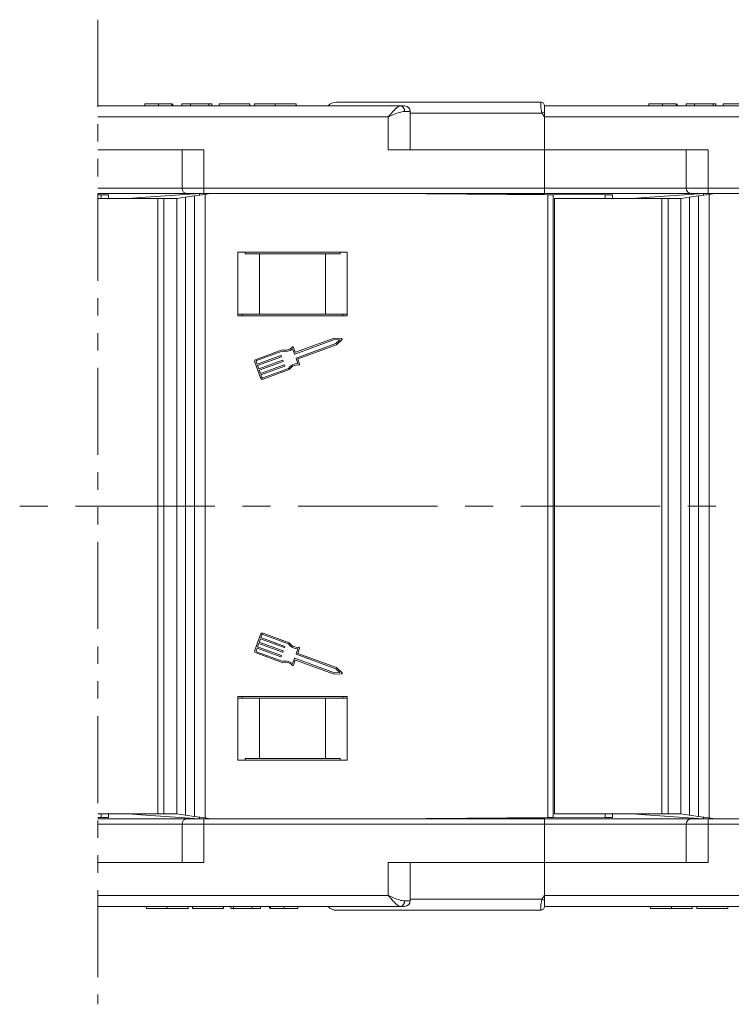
# Model space of a CAD drawing. Header units: millimetres. Extents: x 2471 to 3393, y -390 to 262.
# Tile 15 of 49: x 3070 to 3135, y -244 to -154. Entities that reach past the tile are written whole.
import ezdxf

# ---------------------------------------------------------------- set-up
doc = ezdxf.new("R2010")
doc.units = ezdxf.units.MM
doc.linetypes.add('CENTERX2', pattern=[20.32, 12.7, -2.54, 2.54, -2.54])
doc.linetypes.add('PHANTOM2', pattern=[31.75, 15.875, -3.175, 3.175, -3.175, 3.175, -3.175])

msp = doc.modelspace()

# ---------------------------------------------------------------- linework, layer by layer
at = {"color": 3, "linetype": 'PHANTOM2', "lineweight": 9, "ltscale": 0.5}
msp.add_line((3077.055, -154.268), (3077.05, -244.057), dxfattribs=at)
at = {"color": 7, "linetype": 'Continuous', "lineweight": 15}
for p, q in [((3077.055, -162.131), (3104.656, -162.131)), ((3081.331, -161.931), (3081.331, -162.131)), ((3082.567, -161.931), (3082.567, -162.131)), ((3083.808, -161.931), (3083.808, -162.131)), ((3083.896, -161.931), (3083.896, -162.131)), ((3084.716, -161.931), (3084.716, -162.131)), ((3085.485, -161.931), (3084.716, -161.931)), ((3085.485, -161.931), (3085.485, -162.131)), ((3087.178, -161.931), (3085.485, -161.931)), ((3087.178, -161.931), (3087.178, -162.131)), ((3087.434, -161.931), (3087.178, -161.931)), ((3087.434, -161.931), (3087.434, -162.131)), ((3088.101, -161.931), (3088.101, -162.131)), ((3090.921, -161.931), (3088.101, -161.931)), ((3090.921, -161.931), (3090.921, -162.131)), ((3091.331, -161.931), (3091.331, -162.131)), ((3093.234, -161.931), (3093.234, -162.131)), ((3095.126, -161.931), (3095.126, -162.131)), ((3098.806, -161.781), (3117.456, -161.781)), ((3104.656, -162.131), (3105.038, -162.131)), ((3117.456, -161.781), (3117.456, -161.781)), ((3117.806, -162.131), (3117.806, -162.656)), ((3117.806, -162.131), (3150.656, -162.131)), ((3127.331, -161.931), (3127.331, -162.131)), ((3128.567, -161.931), (3128.567, -162.131)), ((3129.808, -161.931), (3129.808, -162.131)), ((3129.896, -161.931), (3129.896, -162.131)), ((3130.716, -161.931), (3130.716, -162.131)), ((3131.485, -161.931), (3130.716, -161.931)), ((3131.485, -161.931), (3131.485, -162.131)), ((3133.178, -161.931), (3131.485, -161.931)), ((3133.178, -161.931), (3133.178, -162.131)), ((3133.434, -161.931), (3133.178, -161.931)), ((3133.434, -161.931), (3133.434, -162.131)), ((3134.101, -161.931), (3134.101, -162.131)), ((3136.921, -161.931), (3134.101, -161.931)), ((3103.538, -163.131), (3077.055, -163.131)), ((3103.538, -166.131), (3103.538, -163.131)), ((3105.029, -162.631), (3105.538, -162.631)), ((3105.538, -166.131), (3105.538, -162.631)), ((3117.571, -162.781), (3105.538, -162.781)), ((3117.806, -162.656), (3117.806, -163.131)), ((3149.538, -163.131), (3117.806, -163.131)), ((3117.806, -163.131), (3117.806, -166.131)), ((3086.726, -166.131), (3077.054, -166.131)), ((3084.726, -166.131), (3084.726, -169.631)), ((3086.726, -166.131), (3086.726, -169.631)), ((3103.538, -166.131), (3117.806, -166.131)), ((3117.806, -166.131), (3117.806, -169.631)), ((3132.726, -166.131), (3117.806, -166.131)), ((3130.726, -166.131), (3130.726, -169.631)), ((3132.726, -166.131), (3132.726, -169.631)), ((3077.054, -169.631), (3084.726, -169.631)), ((3084.726, -169.631), (3086.726, -169.631)), ((3086.726, -169.631), (3117.806, -169.631)), ((3086.726, -169.631), (3086.726, -170.131)), ((3117.806, -169.631), (3117.806, -170.131)), ((3117.806, -169.631), (3130.726, -169.631)), ((3130.726, -169.631), (3132.726, -169.631)), ((3132.726, -169.631), (3163.806, -169.631)), ((3132.726, -169.631), (3132.726, -170.131)), ((3085.19, -170.131), (3077.054, -170.131)), ((3077.345, -170.228), (3077.054, -170.226)), ((3077.054, -170.581), (3082.511, -170.581)), ((3077.345, -170.228), (3078.003, -170.231)), ((3077.345, -170.581), (3077.345, -170.228)), ((3078.003, -170.231), (3078.003, -170.581)), ((3079.763, -170.581), (3080.039, -170.562)), ((3080.208, -170.55), (3080.039, -170.562)), ((3080.039, -170.562), (3080.039, -170.581)), ((3080.979, -170.497), (3080.208, -170.55)), ((3080.208, -170.581), (3080.208, -170.55)), ((3086.306, -170.131), (3080.979, -170.497)), ((3080.979, -170.497), (3080.979, -170.581)), ((3082.511, -170.581), (3082.511, -198.631)), ((3082.511, -170.581), (3083.071, -170.581)), ((3083.071, -170.581), (3083.071, -198.631)), ((3083.071, -170.581), (3084.239, -170.581)), ((3084.239, -170.581), (3085.027, -170.465)), ((3084.239, -170.581), (3084.239, -198.631)), ((3085.027, -170.465), (3085.849, -170.345)), ((3085.027, -170.465), (3085.027, -198.631)), ((3086.726, -170.131), (3085.226, -170.131)), ((3085.849, -170.345), (3086.834, -170.2)), ((3085.849, -198.631), (3085.849, -170.345)), ((3086.306, -170.278), (3086.306, -170.131)), ((3117.806, -170.131), (3086.726, -170.131)), ((3087.306, -170.131), (3086.834, -170.2)), ((3086.834, -170.2), (3086.834, -198.631)), ((3117.804, -170.201), (3103.306, -170.131)), ((3118.095, -170.228), (3103.306, -170.131)), ((3123.345, -170.228), (3117.804, -170.201)), ((3117.804, -170.226), (3117.804, -170.201)), ((3131.19, -170.131), (3117.806, -170.131)), ((3118.095, -198.631), (3118.095, -170.228)), ((3118.095, -170.228), (3118.595, -170.231)), ((3118.595, -170.231), (3118.595, -198.631)), ((3118.71, -170.581), (3118.71, -198.631)), ((3118.71, -170.581), (3128.511, -170.581)), ((3123.345, -170.228), (3124.003, -170.231)), ((3123.345, -170.581), (3123.345, -170.228)), ((3124.003, -170.231), (3124.003, -170.581)), ((3125.763, -170.581), (3126.039, -170.562)), ((3126.208, -170.55), (3126.039, -170.562)), ((3126.039, -170.562), (3126.039, -170.581)), ((3126.979, -170.497), (3126.208, -170.55)), ((3126.208, -170.581), (3126.208, -170.55)), ((3132.306, -170.131), (3126.979, -170.497)), ((3126.979, -170.497), (3126.979, -170.581)), ((3128.511, -170.581), (3128.511, -198.631)), ((3128.511, -170.581), (3129.071, -170.581)), ((3129.071, -170.581), (3129.071, -198.631)), ((3129.071, -170.581), (3130.239, -170.581)), ((3130.239, -170.581), (3131.027, -170.465)), ((3130.239, -170.581), (3130.239, -198.631)), ((3131.027, -170.465), (3131.849, -170.345)), ((3131.027, -170.465), (3131.027, -198.631)), ((3132.726, -170.131), (3131.226, -170.131)), ((3131.849, -170.345), (3132.834, -170.2)), ((3131.849, -198.631), (3131.849, -170.345)), ((3132.306, -170.278), (3132.306, -170.131)), ((3163.806, -170.131), (3132.726, -170.131)), ((3133.306, -170.131), (3132.834, -170.2)), ((3132.834, -170.2), (3132.834, -198.631)), ((3099.806, -175.481), (3089.806, -175.481)), ((3089.806, -175.481), (3089.806, -181.281)), ((3090.472, -175.631), (3090.472, -175.481)), ((3091.806, -175.631), (3090.472, -175.631)), ((3091.806, -181.131), (3091.806, -175.631)), ((3097.806, -175.631), (3091.806, -175.631)), ((3097.806, -181.131), (3097.806, -175.631)), ((3099.139, -175.631), (3097.806, -175.631)), ((3099.139, -175.481), (3099.139, -175.631)), ((3099.806, -181.281), (3099.806, -175.481)), ((3091.806, -181.131), (3089.806, -181.131)), ((3089.806, -181.281), (3099.806, -181.281)), ((3090.206, -181.131), (3090.206, -181.281)), ((3097.806, -181.131), (3091.806, -181.131)), ((3099.806, -181.131), (3097.806, -181.131)), ((3099.406, -181.131), (3099.406, -181.281)), ((3098.629, -183.443), (3095.016, -184.763)), ((3098.609, -183.315), (3095.092, -184.6)), ((3095.148, -185.123), (3098.76, -183.803)), ((3095.281, -185.21), (3098.828, -183.914)), ((3099.274, -183.349), (3098.609, -183.315)), ((3099.118, -183.469), (3098.629, -183.443)), ((3098.76, -183.803), (3099.118, -183.469)), ((3098.828, -183.914), (3099.315, -183.459)), ((3093.852, -184.373), (3091.474, -185.242)), ((3093.858, -184.507), (3091.518, -185.362)), ((3091.567, -185.684), (3093.741, -184.889)), ((3093.782, -184.909), (3093.804, -184.968)), ((3094.975, -184.744), (3094.806, -184.281)), ((3095.051, -184.581), (3094.893, -184.147)), ((3091.36, -185.488), (3091.886, -186.927)), ((3091.48, -185.444), (3091.567, -185.684)), ((3093.785, -185.009), (3091.611, -185.804)), ((3091.611, -185.804), (3091.721, -186.103)), ((3091.721, -186.103), (3093.894, -185.309)), ((3093.938, -185.429), (3091.764, -186.223)), ((3091.874, -186.523), (3094.048, -185.729)), ((3094.091, -185.849), (3091.918, -186.643)), ((3093.935, -185.328), (3093.957, -185.388)), ((3094.088, -185.748), (3094.11, -185.808)), ((3095.298, -185.628), (3095.129, -185.164)), ((3095.451, -185.674), (3095.281, -185.21)), ((3091.764, -186.223), (3091.874, -186.523)), ((3091.918, -186.643), (3092.005, -186.883)), ((3092.087, -186.921), (3094.428, -186.066)), ((3092.131, -187.041), (3094.509, -186.172)), ((3082.511, -198.631), (3082.511, -226.681)), ((3083.071, -198.631), (3083.071, -226.681)), ((3084.239, -198.631), (3084.239, -226.681)), ((3085.027, -198.631), (3085.027, -226.796)), ((3085.849, -226.917), (3085.849, -198.631)), ((3086.834, -198.631), (3086.834, -227.062)), ((3118.095, -227.034), (3118.095, -198.631)), ((3118.595, -198.631), (3118.595, -227.031)), ((3118.71, -198.631), (3118.71, -226.681)), ((3128.511, -198.631), (3128.511, -226.681)), ((3129.071, -198.631), (3129.071, -226.681)), ((3130.239, -198.631), (3130.239, -226.681)), ((3131.027, -198.631), (3131.027, -226.796)), ((3131.849, -226.917), (3131.849, -198.631)), ((3132.834, -198.631), (3132.834, -227.062)), ((3091.886, -210.335), (3091.36, -211.774)), ((3091.874, -210.739), (3091.764, -211.038)), ((3094.048, -211.533), (3091.874, -210.739)), ((3092.005, -210.379), (3091.918, -210.619)), ((3091.918, -210.619), (3094.091, -211.413)), ((3094.428, -211.196), (3092.087, -210.341)), ((3094.509, -211.09), (3092.131, -210.221)), ((3091.567, -211.578), (3091.48, -211.818)), ((3091.518, -211.9), (3093.858, -212.755)), ((3093.741, -212.372), (3091.567, -211.578)), ((3091.721, -211.158), (3091.611, -211.458)), ((3091.611, -211.458), (3093.785, -212.252)), ((3093.894, -211.952), (3091.721, -211.158)), ((3091.764, -211.038), (3093.938, -211.833)), ((3093.957, -211.873), (3093.935, -211.933)), ((3094.11, -211.454), (3094.088, -211.514)), ((3095.129, -212.098), (3095.298, -211.634)), ((3095.281, -212.051), (3095.451, -211.588)), ((3091.474, -212.02), (3093.852, -212.889)), ((3093.804, -212.293), (3093.782, -212.353)), ((3094.806, -212.981), (3094.975, -212.517)), ((3094.893, -213.115), (3095.051, -212.681)), ((3095.016, -212.498), (3098.629, -213.818)), ((3095.092, -212.662), (3098.609, -213.947)), ((3098.76, -213.458), (3095.148, -212.138)), ((3098.828, -213.347), (3095.281, -212.051)), ((3099.118, -213.793), (3098.76, -213.458)), ((3099.315, -213.802), (3098.828, -213.347)), ((3098.609, -213.947), (3099.274, -213.913)), ((3098.629, -213.818), (3099.118, -213.793)), ((3099.806, -215.981), (3089.806, -215.981)), ((3089.806, -215.981), (3089.806, -221.781)), ((3091.806, -216.131), (3089.806, -216.131)), ((3090.206, -215.981), (3090.206, -216.131)), ((3091.806, -216.131), (3091.806, -221.631)), ((3097.806, -216.131), (3091.806, -216.131)), ((3097.806, -216.131), (3097.806, -221.631)), ((3099.806, -216.131), (3097.806, -216.131)), ((3099.406, -215.981), (3099.406, -216.131)), ((3099.806, -221.781), (3099.806, -215.981)), ((3090.472, -221.631), (3090.472, -221.781)), ((3091.806, -221.631), (3090.472, -221.631)), ((3097.806, -221.631), (3091.806, -221.631)), ((3099.139, -221.631), (3097.806, -221.631)), ((3099.139, -221.781), (3099.139, -221.631)), ((3089.806, -221.781), (3099.806, -221.781)), ((3082.511, -226.681), (3077.051, -226.681)), ((3077.051, -227.035), (3077.345, -227.034)), ((3085.19, -227.131), (3077.051, -227.131)), ((3077.345, -227.034), (3077.345, -226.681)), ((3078.003, -227.031), (3077.345, -227.034)), ((3078.003, -226.681), (3078.003, -227.031)), ((3080.039, -226.7), (3079.763, -226.681)), ((3080.039, -226.681), (3080.039, -226.7)), ((3080.039, -226.7), (3080.208, -226.711)), ((3080.208, -226.711), (3080.208, -226.681)), ((3080.208, -226.711), (3080.979, -226.764)), ((3080.979, -226.681), (3080.979, -226.764)), ((3080.979, -226.764), (3086.306, -227.131)), ((3083.071, -226.681), (3082.511, -226.681)), ((3084.239, -226.681), (3083.071, -226.681)), ((3085.027, -226.796), (3084.239, -226.681)), ((3085.849, -226.917), (3085.027, -226.796)), ((3086.726, -227.131), (3085.226, -227.131)), ((3086.834, -227.062), (3085.849, -226.917)), ((3086.306, -227.131), (3086.306, -226.984)), ((3117.806, -227.131), (3086.726, -227.131)), ((3086.726, -227.631), (3086.726, -227.131)), ((3086.834, -227.062), (3087.306, -227.131)), ((3103.306, -227.131), (3118.095, -227.034)), ((3103.306, -227.131), (3117.804, -227.061)), ((3117.804, -227.061), (3123.345, -227.034)), ((3117.804, -227.061), (3117.804, -227.036)), ((3117.806, -227.631), (3117.806, -227.131)), ((3131.19, -227.131), (3117.806, -227.131)), ((3118.595, -227.031), (3118.095, -227.034)), ((3128.511, -226.681), (3118.71, -226.681)), ((3123.345, -227.034), (3123.345, -226.681)), ((3124.003, -227.031), (3123.345, -227.034)), ((3124.003, -226.681), (3124.003, -227.031)), ((3126.039, -226.7), (3125.763, -226.681)), ((3126.039, -226.681), (3126.039, -226.7)), ((3126.039, -226.7), (3126.208, -226.711)), ((3126.208, -226.711), (3126.208, -226.681)), ((3126.208, -226.711), (3126.979, -226.764)), ((3126.979, -226.681), (3126.979, -226.764)), ((3126.979, -226.764), (3132.306, -227.131)), ((3129.071, -226.681), (3128.511, -226.681)), ((3130.239, -226.681), (3129.071, -226.681)), ((3131.027, -226.796), (3130.239, -226.681)), ((3131.849, -226.917), (3131.027, -226.796)), ((3132.726, -227.131), (3131.226, -227.131)), ((3132.834, -227.062), (3131.849, -226.917)), ((3132.306, -227.131), (3132.306, -226.984)), ((3163.806, -227.131), (3132.726, -227.131)), ((3132.726, -227.631), (3132.726, -227.131)), ((3132.834, -227.062), (3133.306, -227.131)), ((3077.051, -227.631), (3084.726, -227.631)), ((3084.726, -227.631), (3084.726, -231.131)), ((3084.726, -227.631), (3086.726, -227.631)), ((3086.726, -227.631), (3117.806, -227.631)), ((3086.726, -231.131), (3086.726, -227.631)), ((3117.806, -231.131), (3117.806, -227.631)), ((3117.806, -227.631), (3130.726, -227.631)), ((3130.726, -227.631), (3130.726, -231.131)), ((3130.726, -227.631), (3132.726, -227.631)), ((3132.726, -227.631), (3163.806, -227.631)), ((3132.726, -231.131), (3132.726, -227.631)), ((3086.726, -231.131), (3077.051, -231.131)), ((3103.538, -231.131), (3103.538, -234.131)), ((3103.538, -231.131), (3117.806, -231.131)), ((3105.538, -234.631), (3105.538, -231.131)), ((3117.806, -234.131), (3117.806, -231.131)), ((3132.726, -231.131), (3117.806, -231.131)), ((3103.538, -234.131), (3077.051, -234.131)), ((3149.538, -234.131), (3117.806, -234.131)), ((3117.806, -234.606), (3117.806, -234.131)), ((3077.051, -235.131), (3104.656, -235.131)), ((3081.485, -235.331), (3081.485, -235.131)), ((3083.377, -235.331), (3083.377, -235.131)), ((3085.28, -235.331), (3085.28, -235.131)), ((3085.69, -235.331), (3085.69, -235.131)), ((3088.511, -235.331), (3088.511, -235.131)), ((3089.178, -235.331), (3089.178, -235.131)), ((3089.434, -235.331), (3089.434, -235.131)), ((3091.126, -235.331), (3091.126, -235.131)), ((3091.896, -235.331), (3091.896, -235.131)), ((3092.716, -235.331), (3092.716, -235.131)), ((3092.803, -235.331), (3092.803, -235.131)), ((3094.045, -235.331), (3094.045, -235.131)), ((3095.28, -235.331), (3095.28, -235.131)), ((3104.656, -235.131), (3105.038, -235.131)), ((3105.029, -234.631), (3105.538, -234.631)), ((3117.571, -234.481), (3105.538, -234.481)), ((3117.806, -235.131), (3117.806, -234.606)), ((3117.806, -235.131), (3150.656, -235.131)), ((3127.485, -235.331), (3127.485, -235.131)), ((3129.377, -235.331), (3129.377, -235.131)), ((3131.28, -235.331), (3131.28, -235.131)), ((3131.69, -235.331), (3131.69, -235.131)), ((3134.511, -235.331), (3134.511, -235.131)), ((3085.69, -235.331), (3088.511, -235.331)), ((3089.178, -235.331), (3089.434, -235.331)), ((3089.434, -235.331), (3091.126, -235.331)), ((3091.126, -235.331), (3091.896, -235.331)), ((3098.806, -235.481), (3117.456, -235.481)), ((3117.456, -235.481), (3117.456, -235.481)), ((3131.69, -235.331), (3134.511, -235.331))]:
    msp.add_line(p, q, dxfattribs=at)
at = {"color": 1, "linetype": 'CENTERX2', "lineweight": 13}
msp.add_line((3311.23, -198.631), (2760.568, -198.631), dxfattribs=at)
at = {"color": 7, "linetype": 'Continuous', "lineweight": 15}
for centre, radius, start, end in [((3098.806, -162.781), 1, 90, 139.4584), ((3104.581, -162.575), 0.451, 352.91865, 80.4798), ((3105.038, -162.631), 0.5, 0, 90), ((3117.456, -162.131), 0.35, 0.00166, 90.00559), ((3117.456, -162.131), 0.35, 0, 90), ((3138.911, -202.677), 45.245, 117.80537, 118.14247), ((3085.226, -169.631), 0.5, 180, 270), ((3131.226, -169.631), 0.5, 180, 270), ((3099.271, -183.413), 0.0638, 313.09192, 87.049), ((3093.752, -184.919), 0.0319, 20.07046, 110.07046), ((3094.109, -183.46), 0.949, 254.2528, 315.58546), ((3094.109, -183.46), 1.076, 256.51116, 310.30711), ((3094.833, -184.169), 0.0638, 20.07046, 135.58546), ((3095.005, -184.733), 0.0319, 200.07046, 290.07046), ((3095.081, -184.57), 0.0319, 200.07046, 290.07046), ((3091.54, -185.422), 0.192, 110.07046, 200.07046), ((3091.54, -185.422), 0.0638, 110.07046, 200.07046), ((3093.774, -184.979), 0.0319, 290.07046, 20.07046), ((3093.905, -185.339), 0.0319, 20.07046, 110.07046), ((3093.927, -185.399), 0.0319, 290.07046, 20.07046), ((3094.058, -185.759), 0.0319, 20.07046, 110.07046), ((3094.08, -185.819), 0.0319, 290.07046, 20.07046), ((3095.295, -186.704), 1.076, 89.8338, 143.62975), ((3095.295, -186.704), 0.949, 84.55545, 145.88812), ((3095.158, -185.153), 0.0319, 110.07046, 200.07046), ((3095.391, -185.696), 0.0638, 264.55545, 20.07046), ((3092.065, -186.861), 0.192, 200.07046, 290.07046), ((3092.065, -186.861), 0.0638, 200.07046, 290.07046), ((3092.065, -210.401), 0.192, 69.92954, 159.92954), ((3092.065, -210.401), 0.0638, 69.92954, 159.92954), ((3091.54, -211.84), 0.192, 159.92954, 249.92954), ((3091.54, -211.84), 0.0638, 159.92954, 249.92954), ((3093.927, -211.862), 0.0319, 339.92954, 69.92954), ((3094.058, -211.503), 0.0319, 249.92954, 339.92954), ((3094.08, -211.443), 0.0319, 339.92954, 69.92954), ((3095.295, -210.558), 1.076, 216.37025, 270.1662), ((3095.295, -210.558), 0.949, 214.11188, 275.44455), ((3095.391, -211.566), 0.0638, 339.92954, 95.44455), ((3093.752, -212.342), 0.0319, 249.92954, 339.92954), ((3093.774, -212.282), 0.0319, 339.92954, 69.92954), ((3094.109, -213.802), 1.076, 49.69289, 103.48884), ((3093.905, -211.922), 0.0319, 249.92954, 339.92954), ((3095.005, -212.528), 0.0319, 69.92954, 159.92954), ((3095.081, -212.692), 0.0319, 69.92954, 159.92954), ((3095.158, -212.109), 0.0319, 159.92954, 249.92954), ((3094.109, -213.802), 0.949, 44.41454, 105.7472), ((3094.833, -213.093), 0.0638, 224.41454, 339.92954), ((3099.271, -213.849), 0.0638, 272.951, 46.90808), ((3085.226, -227.631), 0.5, 90, 180), ((3131.226, -227.631), 0.5, 90, 180), ((3098.806, -234.481), 1, 220.5416, 270), ((3104.581, -234.686), 0.451, 279.5202, 7.08135), ((3105.038, -234.631), 0.5, 270, 0), ((3117.456, -235.131), 0.35, 269.99441, 359.99834), ((3117.456, -235.131), 0.35, 270, 0), ((3138.911, -194.584), 45.245, 241.85753, 242.19463)]:
    msp.add_arc(centre, radius, start, end, dxfattribs=at)
for points, knots in [([(3082.567, -161.931), (3082.372, -161.931), (3081.983, -161.931), (3081.538, -161.931), (3081.355, -161.931), (3081.339, -161.931), (3081.331, -161.931)], [0, 0, 0, 0, 0.280246, 0.558416, 0.778827, 1, 1, 1, 1]), ([(3083.808, -161.931), (3083.745, -161.931), (3083.62, -161.931), (3083.179, -161.931), (3082.799, -161.931), (3082.567, -161.931)], [0, 0, 0, 0, 0.280122, 0.560355, 1, 1, 1, 1]), ([(3093.234, -161.931), (3092.939, -161.931), (3092.348, -161.931), (3091.685, -161.931), (3091.37, -161.931), (3091.344, -161.931), (3091.331, -161.931)], [0, 0, 0, 0, 0.279942, 0.558704, 0.779045, 1, 1, 1, 1]), ([(3095.126, -161.931), (3095.107, -161.931), (3095.067, -161.931), (3094.601, -161.931), (3093.93, -161.931), (3093.467, -161.931), (3093.234, -161.931)], [0, 0, 0, 0, 0.280551, 0.559488, 0.779434, 1, 1, 1, 1]), ([(3104.656, -162.131), (3104.628, -162.134), (3104.572, -162.14), (3104.466, -162.192), (3104.338, -162.283), (3104.221, -162.387), (3104.064, -162.54), (3103.91, -162.706), (3103.744, -162.894), (3103.665, -162.985), (3103.619, -163.037), (3103.593, -163.067), (3103.57, -163.093), (3103.556, -163.11), (3103.548, -163.12), (3103.542, -163.126), (3103.54, -163.129), (3103.538, -163.131)], [0, 0, 0, 0, 0.101029, 0.204946, 0.337168, 0.474297, 0.5162, 0.743651, 0.85309, 0.914248, 0.93217, 0.960137, 0.976545, 0.986194, 0.994698, 0.995932, 1, 1, 1, 1]), ([(3117.571, -162.781), (3117.559, -162.744), (3117.523, -162.632), (3117.486, -162.421), (3117.461, -162.168), (3117.453, -161.946), (3117.454, -161.806), (3117.455, -161.789), (3117.456, -161.781)], [0, 0, 0, 0, 0.0736104, 0.2252813, 0.4127189, 0.6160541, 0.826783, 1, 1, 1, 1]), ([(3128.567, -161.931), (3128.372, -161.931), (3127.983, -161.931), (3127.538, -161.931), (3127.355, -161.931), (3127.339, -161.931), (3127.331, -161.931)], [0, 0, 0, 0, 0.280246, 0.558416, 0.778827, 1, 1, 1, 1]), ([(3129.808, -161.931), (3129.745, -161.931), (3129.62, -161.931), (3129.179, -161.931), (3128.799, -161.931), (3128.567, -161.931)], [0, 0, 0, 0, 0.280122, 0.560355, 1, 1, 1, 1]), ([(3103.538, -163.131), (3103.541, -163.13), (3103.552, -163.125), (3103.59, -163.108), (3103.635, -163.089), (3103.893, -162.977), (3104.289, -162.811), (3104.743, -162.656), (3104.95, -162.638), (3105.029, -162.631)], [0, 0, 0, 0, 0.005088, 0.020369, 0.070807, 0.089086, 0.500311, 0.809226, 1, 1, 1, 1]), ([(3117.806, -163.131), (3117.805, -163.129), (3117.736, -163.036), (3117.651, -162.923), (3117.583, -162.802), (3117.571, -162.781)], [0, 0, 0, 0, 0.012087, 0.82463, 1, 1, 1, 1]), ([(3103.538, -234.131), (3103.541, -234.132), (3103.552, -234.137), (3103.59, -234.153), (3103.635, -234.173), (3103.893, -234.284), (3104.289, -234.451), (3104.743, -234.606), (3104.95, -234.624), (3105.029, -234.631)], [0, 0, 0, 0, 0.0050875, 0.0203691, 0.0708073, 0.0890863, 0.5003107, 0.809226, 1, 1, 1, 1]), ([(3104.656, -235.131), (3104.628, -235.128), (3104.572, -235.121), (3104.466, -235.069), (3104.338, -234.978), (3104.221, -234.874), (3104.064, -234.721), (3103.91, -234.555), (3103.744, -234.368), (3103.665, -234.277), (3103.619, -234.225), (3103.593, -234.195), (3103.57, -234.168), (3103.556, -234.152), (3103.548, -234.142), (3103.542, -234.135), (3103.54, -234.133), (3103.538, -234.131)], [0, 0, 0, 0, 0.1010295, 0.2049461, 0.3371683, 0.4742971, 0.5161999, 0.7436507, 0.8530899, 0.914248, 0.9321698, 0.9601369, 0.976545, 0.9861936, 0.994698, 0.9959318, 1, 1, 1, 1]), ([(3117.806, -234.131), (3117.805, -234.132), (3117.736, -234.225), (3117.651, -234.338), (3117.583, -234.459), (3117.571, -234.481)], [0, 0, 0, 0, 0.012087, 0.82463, 1, 1, 1, 1]), ([(3117.571, -234.481), (3117.559, -234.518), (3117.523, -234.63), (3117.486, -234.84), (3117.461, -235.094), (3117.453, -235.316), (3117.454, -235.456), (3117.455, -235.473), (3117.456, -235.481)], [0, 0, 0, 0, 0.07361, 0.225281, 0.412719, 0.616054, 0.826783, 1, 1, 1, 1]), ([(3081.485, -235.331), (3081.505, -235.331), (3081.544, -235.331), (3082.01, -235.331), (3082.681, -235.331), (3083.145, -235.331), (3083.377, -235.331)], [0, 0, 0, 0, 0.280551, 0.559488, 0.779434, 1, 1, 1, 1]), ([(3083.377, -235.331), (3083.673, -235.331), (3084.263, -235.331), (3084.926, -235.331), (3085.242, -235.331), (3085.267, -235.331), (3085.28, -235.331)], [0, 0, 0, 0, 0.279942, 0.558704, 0.779045, 1, 1, 1, 1]), ([(3092.803, -235.331), (3092.866, -235.331), (3092.992, -235.331), (3093.433, -235.331), (3093.813, -235.331), (3094.045, -235.331)], [0, 0, 0, 0, 0.2801216, 0.5603549, 1, 1, 1, 1]), ([(3094.045, -235.331), (3094.24, -235.331), (3094.628, -235.331), (3095.073, -235.331), (3095.257, -235.331), (3095.272, -235.331), (3095.28, -235.331)], [0, 0, 0, 0, 0.280246, 0.558416, 0.778827, 1, 1, 1, 1]), ([(3127.485, -235.331), (3127.505, -235.331), (3127.544, -235.331), (3128.01, -235.331), (3128.681, -235.331), (3129.145, -235.331), (3129.377, -235.331)], [0, 0, 0, 0, 0.280551, 0.559488, 0.779434, 1, 1, 1, 1]), ([(3129.377, -235.331), (3129.673, -235.331), (3130.263, -235.331), (3130.926, -235.331), (3131.242, -235.331), (3131.267, -235.331), (3131.28, -235.331)], [0, 0, 0, 0, 0.279942, 0.558704, 0.779045, 1, 1, 1, 1])]:
    msp.add_open_spline(points, degree=3, knots=knots, dxfattribs=at)

doc.saveas('drawing.dxf')
